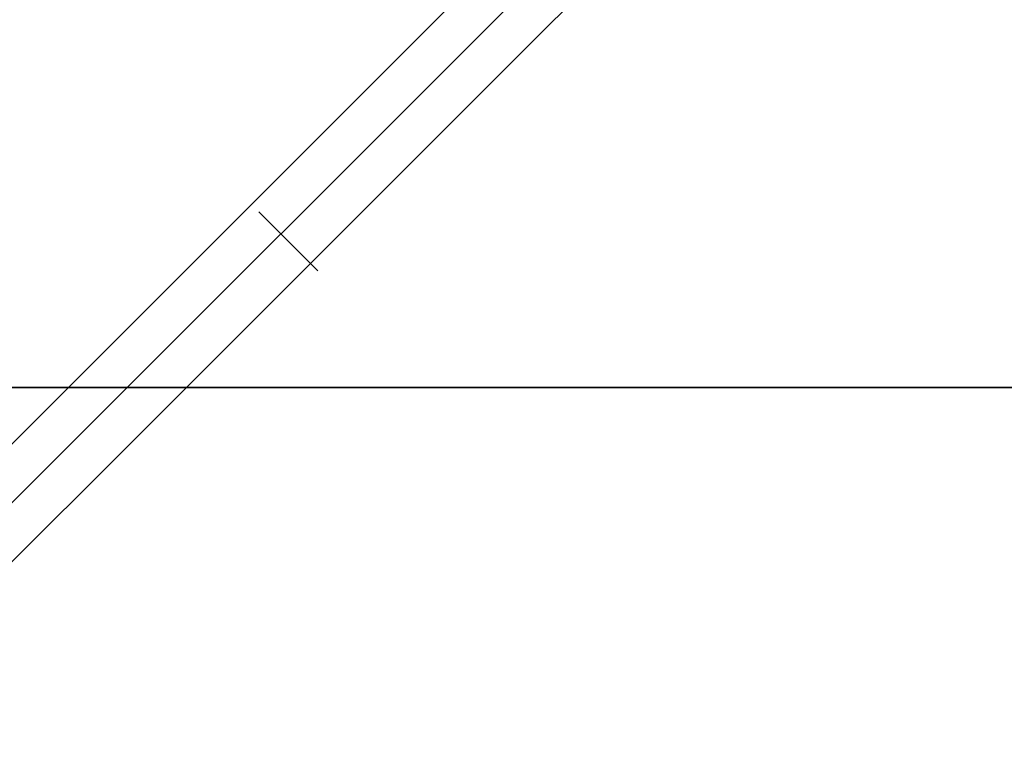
# Model space of a CAD drawing. Header units: millimetres. Extents: x -630 to 192, y -7 to 1615.
# Tile 17 of 249: x -591 to -573, y -7 to 7. Entities that reach past the tile are written whole.
import ezdxf

# ---------------------------------------------------------------- set-up
doc = ezdxf.new("R2010")
doc.units = ezdxf.units.MM
doc.header["$MEASUREMENT"] = 0
doc.layers.add('OVIDIO 160x80x72h', color=7, linetype='Continuous')

msp = doc.modelspace()

# ---------------------------------------------------------------- linework, layer by layer
at = {"layer": 'OVIDIO 160x80x72h', "extrusion": (0.202852, 0.108979, 0.973126)}
for points in [[(290.563, 519.555), (290.563, 680.21)], [(290.563, 680.21), (290.563, 519.555)], [(290.268, 680.21), (290.268, 519.555)], [(289.972, 519.555), (289.972, 680.21)], [(289.972, 680.21), (289.972, 519.555)]]:
    msp.add_lwpolyline(points, dxfattribs=at)
at = {"layer": 'OVIDIO 160x80x72h', "extrusion": (-0.26556, 0.881185, 0.391139)}
for points in [[(532.461, 531.946), (578.782, 592.064)], [(578.782, 592.064), (532.461, 531.946)]]:
    msp.add_lwpolyline(points, dxfattribs=at)
at = {"layer": 'OVIDIO 160x80x72h', "extrusion": (-0.265507, 0.881208, 0.391124)}
for points in [[(578.069, 592.618), (532.449, 533.398)], [(532.449, 533.398), (578.069, 592.618)]]:
    msp.add_lwpolyline(points, dxfattribs=at)
at = {"layer": 'OVIDIO 160x80x72h', "extrusion": (-0.265352, 0.881274, 0.39108)}
msp.add_lwpolyline([(568.16, 582.889), (523.848, 525.334)], dxfattribs=at)
at = {"layer": 'OVIDIO 160x80x72h', "extrusion": (-0.000405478, -0.000405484, 1)}
for points in [[(-595.185, -5.537), (-577.513, 12.135)], [(-577.513, 12.135), (-595.185, -5.537)]]:
    msp.add_lwpolyline(points, dxfattribs=at)
at = {"layer": 'OVIDIO 160x80x72h'}
msp.add_lwpolyline([(-576.983, 11.605), (-594.653, -6.065)], dxfattribs=at)
at = {"layer": 'OVIDIO 160x80x72h', "extrusion": (-8.00279e-07, -8.00276e-07, 1)}
for points in [[(-594.121, -6.594), (-576.453, 11.075)], [(-576.453, 11.075), (-594.121, -6.594)]]:
    msp.add_lwpolyline(points, dxfattribs=at)
at = {"layer": 'OVIDIO 160x80x72h', "extrusion": (0, 1, 0)}
for points in [[(603.79, 719.866), (219.111, 719.866)], [(603.79, 721.366), (219.111, 721.366)], [(219.111, 719.866), (603.79, 719.866)], [(219.111, 721.366), (603.79, 721.366)], [(603.792, 719.481), (219.111, 719.481)], [(219.111, 717.577), (603.411, 717.577)], [(603.411, 717.577), (219.111, 717.577)], [(603.79, 719.826), (219.111, 719.826)]]:
    msp.add_lwpolyline(points, dxfattribs=at)
at = {"layer": 'OVIDIO 160x80x72h', "extrusion": (-7.53877e-07, 1, 0)}
for points in [[(219.111, 718.92), (603.411, 718.919)], [(603.411, 718.919), (219.111, 718.92)]]:
    msp.add_lwpolyline(points, dxfattribs=at)
at = {"layer": 'OVIDIO 160x80x72h', "extrusion": (1, 0, 0)}
msp.add_lwpolyline([(3.826, 690.958), (3.826, 689.522)], dxfattribs=at)
at = {"layer": 'OVIDIO 160x80x72h', "extrusion": (-0.015219, 0.015219, 0.999768)}
msp.add_lwpolyline([(-586.286, 3.162), (-585.226, 2.102)], dxfattribs=at)

doc.saveas('drawing.dxf')
